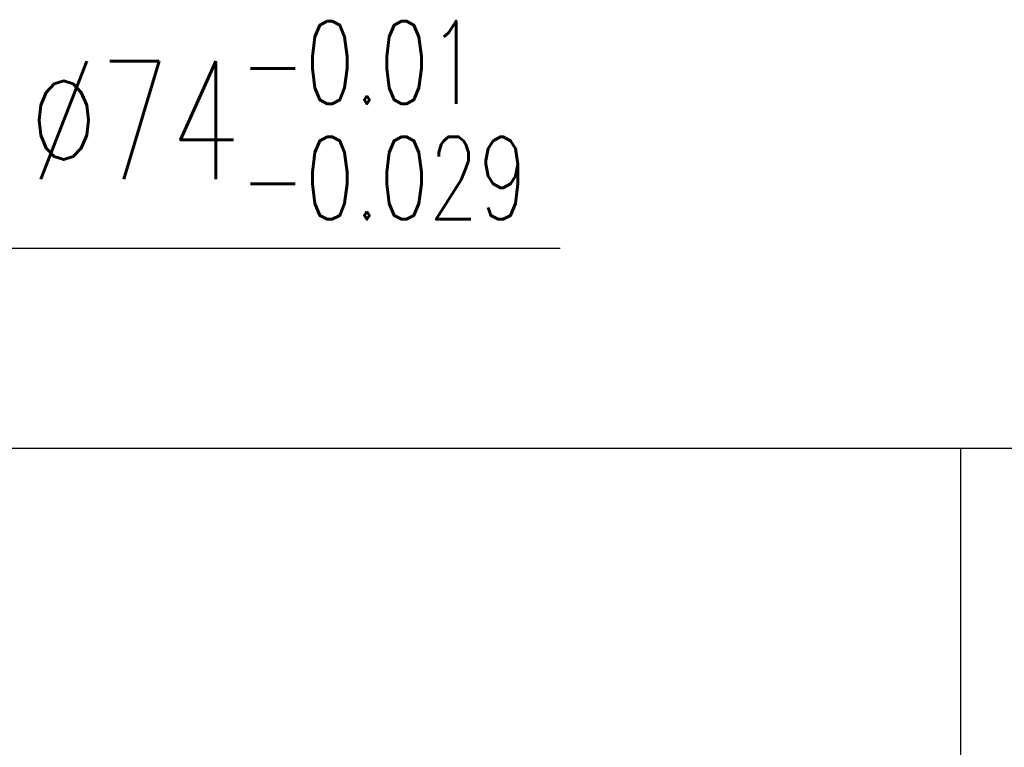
# Model space of a CAD drawing. Header units: inches. Extents: x 52 to 416, y 74 to 247.
# Tile 62 of 63: x 299 to 343, y 183 to 215. Entities that reach past the tile are written whole.
import ezdxf

# ---------------------------------------------------------------- set-up
doc = ezdxf.new("R2010")
doc.units = ezdxf.units.IN
doc.header["$LTSCALE"] = 0.25
doc.layers.add('DIM', color=4, linetype='Continuous')
doc.layers.add('OUT', color=3, linetype='Continuous')
doc.styles.add('DIM-7', font='SIMPLEX.shx', dxfattribs={"width": 0.7, "bigfont": 'chineset.shx'})
doc.dimstyles.new('CNS', dxfattribs={"dimtxt": 3.5, "dimasz": 2.5, "dimexe": 1, "dimexo": 1.5, "dimgap": 0.09, "dimtad": 0, "dimdsep": 46, "dimtxsty": 'DIM-7', "dimcen": 0.09, "dimclrd": 1, "dimclre": 1, "dimclrt": 4, "dimadec": 0, "dimazin": 0, "dimtfac": 1, "dimtix": 1, "dimtmove": 2, "dimatfit": 3, "dimfxl": 1, "dimtvp": 0.971429, "dimtolj": 1, "dimarcsym": 0})

msp = doc.modelspace()

# ---------------------------------------------------------------- linework, layer by layer
at = {"layer": 'OUT', "color": 0}
for p, q in [((410.133, 195.879), (260.633, 195.879)), ((340.633, 195.879), (340.633, 121.879))]:
    msp.add_line(p, q, dxfattribs=at)

# ---------------------------------------------------------------- texts
at = {"layer": 'DIM', "color": 0, "insert": (299.13, 206.087), "char_height": 5.25, "attachment_point": 7, "style": 'DIM-7'}
msp.add_mtext('\\A1;%%C74{\\H0.7x;\\S-0.01^ -0.029;} ', dxfattribs=at)

# ---------------------------------------------------------------- leaders
at = {"layer": 'DIM', "color": 0, "annotation_type": 0, "has_hookline": 1, "hookline_direction": 0, "text_width": 23.677}
msp.add_leader([(289.716, 195.879), (293.85, 204.807), (297.85, 204.807)], dimstyle='CNS', override={"dimscale": 1.6, "dimgap": 0.8, "dimtad": 1, "dimclrd": 0, "dimclre": 0, "dimclrt": 0, "dimadec": 2, "dimazin": 2, "dimtfac": 0.6, "dimtmove": 1}, dxfattribs=at)

doc.saveas('drawing.dxf')
